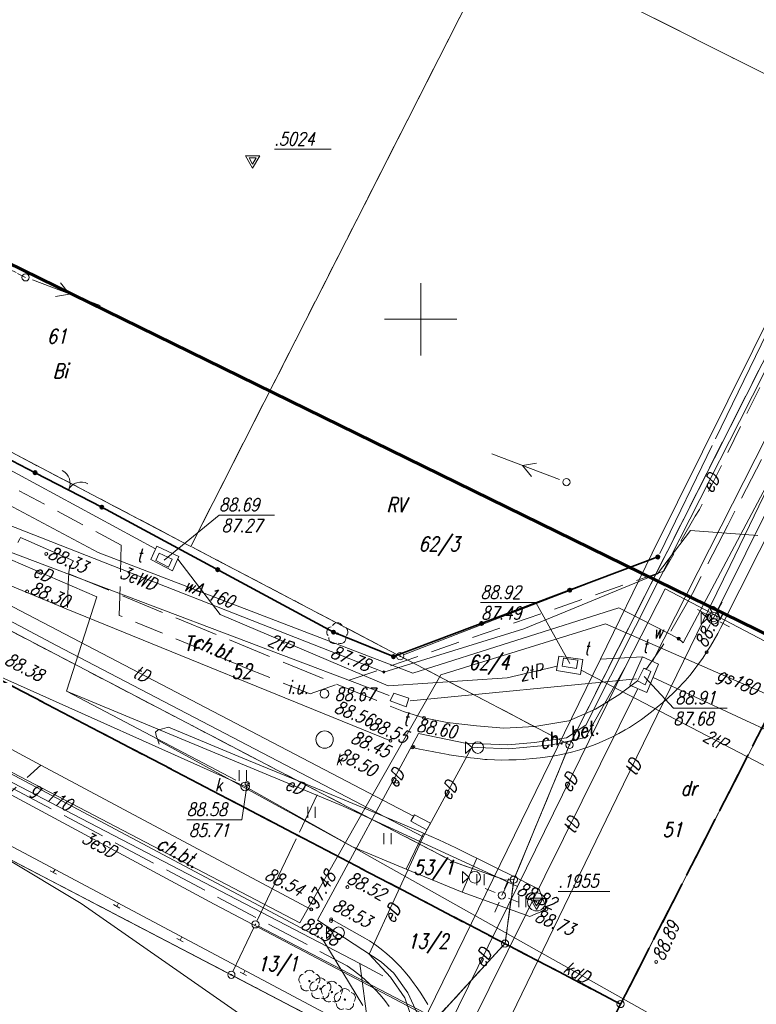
# Model space of a CAD drawing. Extents: x 7506644 to 7509529, y 5798919 to 5803521.
# Tile 16 of 25: x 7507472 to 7507523, y 5799553 to 5799621. Entities that reach past the tile are written whole.
import ezdxf

# ---------------------------------------------------------------- set-up
doc = ezdxf.new("R2010")
doc.units = 0
doc.header["$MEASUREMENT"] = 0
for name, pattern in [('4001', [0]), ('4002', [2, 1, -1]), ('4003', [3, 2, -1]), ('4004', [4, 3, -1]), ('4010', [5, 3, -2]), ('4214', [5, 3, -2]), ('4220', [3, 2, -1]), ('4230', [2, 1, -1])]:
    doc.linetypes.add(name, pattern=pattern)
doc.layers.get('0').update_dxf_attribs({"linetype": 'CONTINUOUS', "lineweight": 18})
for name, color, linetype, lineweight in [('1', 7, 'CONTINUOUS', 18), ('1001_znak_oznaczajacy_punkt_zal', 7, 'CONTINUOUS', 18), ('1114_PUNKT_OSNOWY_SZCZEGOLOWEJ_', 7, 'CONTINUOUS', 18), ('1116_PUNKT_OSNOWY_SZCZEGOLOWEJ_', 7, 'CONTINUOUS', 18), ('1135_siatka_kwadratow_znak_wewn', 7, 'CONTINUOUS', 18), ('1281_kropka_ogrodzenia', 7, 'CONTINUOUS', 35), ('1283_symbol_pomocniczy_bramy', 7, 'CONTINUOUS', 18), ('1285_symbol_pomocniczy_ogrodzen', 7, 'CONTINUOUS', 18), ('1361_PODPORA_PRZEWODU_LUB_LATAR', 7, 'CONTINUOUS', 18), ('1363_LATARNIA', 7, 'CONTINUOUS', 18), ('1366_LINIA_NAPOWIETRZNA_ENN', 1, 'CONTINUOUS', 18), ('1422_DRZEWO_LISCIASTE_POMIERZON', 104, 'CONTINUOUS', 18), ('1450_TRAWNIK__SYMBOL_', 104, 'CONTINUOUS', 18), ('1571_ZNAK_SYGNALIZACJI_SWIETLNE', 7, 'CONTINUOUS', 18), ('1713_WODA_-_ARMATURA_SYMBOL', 7, 'CONTINUOUS', 18), ('1722_KOMORA_KANALIZACYJNA-SYMBO', 14, 'CONTINUOUS', 18), ('1723_KANALIZACJA_-_ARMATURA_SYM', 7, 'CONTINUOUS', 18), ('1724_KANALIZACJA_-_ARMATURA_PRO', 7, 'CONTINUOUS', 18), ('1766_PIKIETA_OKRESLAJACA_RZEDNE', 1, 'CONTINUOUS', 18), ('1794_specjalna_armatura_-_symbo', 7, 'CONTINUOUS', 18), ('2283_BRAMA', 7, 'CONTINUOUS', 18), ('2361_SLUP_PRZEWODOW_NAPOWIETRZN', 7, 'CONTINUOUS', 18), ('4281_OGRODZENIE_ZNAK_LINIOWY', 7, 'CONTINUOUS', 35), ('4285_OGRODZENIE_NIETRWALE_ZNAK_', 7, 'CONTINUOUS', 18), ('4366_LINIA_NAPOWIETRZNA_ENN_ZNA', 1, 'CONTINUOUS', 18), ('4512_KRAWEZNIK', 7, 'CONTINUOUS', 18), ('4513_KRAWEDZ_CHODNIKA', 7, 'CONTINUOUS', 18), ('4711_WODA_OS_PRZEWODU', 5, 'CONTINUOUS', 18), ('4721_OS_PRZEWODU_KANALIZACYJNEG', 14, 'CONTINUOUS', 18), ('4761_ENERGIA_PRZEWOD_-_OS', 1, 'CONTINUOUS', 18), ('4764_ENERGIA_OS_PRZEWODU_PROJEK', 1, 'CONTINUOUS', 18), ('4794_SPECJALNA_OS_PRZEWODU_PROJ', 7, 'CONTINUOUS', 18), ('5171_ZAKRES_PRACY_GEODEZYJNEJ', 3, 'CONTINUOUS', 70), ('5753_TELEFON_-_ARMATURA_OBRYS', 7, 'CONTINUOUS', 18), ('6110', 7, 'CONTINUOUS', 18), ('6513', 7, 'CONTINUOUS', 18), ('6710', 5, 'CONTINUOUS', 18), ('6711', 5, 'CONTINUOUS', 18), ('6720', 14, 'CONTINUOUS', 18), ('6721', 14, 'CONTINUOUS', 18), ('6761', 1, 'CONTINUOUS', 18), ('6790', 7, 'CONTINUOUS', 18), ('_POMIAR', 1, 'CONTINUOUS', 18)]:
    doc.layers.add(name, color=color, linetype=linetype, lineweight=lineweight)
for name, color, linetype, lineweight, true_color in [('1246_GRANICZNIK', 7, 'CONTINUOUS', 18, 0x008000), ('1811_PIKIETA_DO_0_01M', 7, 'CONTINUOUS', 18, 0xab744f), ('4741_GAZ_OS_PRZEWODU', 52, 'CONTINUOUS', 18, 0xbdbd00), ('4751_TELEFON_PRZEWOD_-_OS', 7, 'CONTINUOUS', 18, 0xff9100), ('5214_OBREB', 7, '4214', 35, 0x008000), ('5216_DZIALKA', 7, 'CONTINUOUS', 18, 0x008000), ('5220_KONTUR_KLASYFIKACYJNY', 7, '4220', 18, 0x008000), ('5230_KONTUR_UZYTKU_GRUNTOWEGO', 7, '4230', 18, 0x008000), ('5752_KOMORA_TELEFON_OBRYS', 7, 'CONTINUOUS', 18, 0xff9100), ('6216', 7, 'CONTINUOUS', 18, 0x008000), ('6220', 7, 'CONTINUOUS', 18, 0x008000), ('6230', 7, 'CONTINUOUS', 18, 0x008000), ('6740', 52, 'CONTINUOUS', 18, 0xbdbd00), ('6741', 52, 'CONTINUOUS', 18, 0xbdbd00), ('6750', 7, 'CONTINUOUS', 18, 0xff9100), ('6751', 7, 'CONTINUOUS', 18, 0xff9100), ('6801', 7, 'CONTINUOUS', 18, 0xab744f)]:
    doc.layers.add(name, color=color, linetype=linetype, lineweight=lineweight, true_color=true_color)
doc.styles.get("Standard").update_dxf_attribs({"font": 'simplex.shx'})

# ---------------------------------------------------------------- blocks, each defined once
blk = doc.blocks.new('1450')
at = {"layer": '1450_TRAWNIK__SYMBOL_', "linetype": 'Continuous'}
for p, q in [((-0.5, -0.75), (-0.5, 0.75)), ((0.5, -0.75), (0.5, 0.75))]:
    blk.add_line(p, q, dxfattribs=at)
blk = doc.blocks.new('2283')
at = {"layer": '2283_BRAMA', "linetype": 'Continuous'}
blk.add_line((0, 0), (0, 1), dxfattribs=at)
blk = doc.blocks.new('1283')
at = {"layer": '1283_symbol_pomocniczy_bramy', "linetype": 'Continuous'}
for centre, start, end in [((0, 2), 270, 0), ((0, -2), 0, 90)]:
    blk.add_arc(centre, 2, start, end, dxfattribs=at)
blk = doc.blocks.new('1281')
at = {"layer": '1281_kropka_ogrodzenia', "linetype": 'Continuous'}
for radius in [0.24, 0.16, 0.08]:
    blk.add_circle((0, 0), radius, dxfattribs=at)
blk = doc.blocks.new('1422')
at = {"layer": '1422_DRZEWO_LISCIASTE_POMIERZON', "linetype": 'Continuous'}
blk.add_circle((0, 0), 0.1, dxfattribs=at)
for centre, start, end in [((0, 0.75), 30.19, 149.77), ((-0.71, 0.23), 102.5, 221.75), ((0.71, 0.23), 318.3, 77.49), ((-0.44, -0.61), 174.33, 293.45), ((0.44, -0.61), 246.24, 5.74)]:
    blk.add_arc(centre, 0.75, start, end, dxfattribs=at)
blk = doc.blocks.new('SUUS25')
at = {"color": 0}
for radius in [0.2, 0.18, 0.16, 0.14, 0.12, 0.1, 0.08, 0.06, 0.04, 0.02]:
    blk.add_circle((0, 0), radius, dxfattribs=at)
blk = doc.blocks.new('1713')
at = {"layer": '1713_WODA_-_ARMATURA_SYMBOL', "linetype": 'Continuous'}
for radius in [0.16, 0.08]:
    blk.add_circle((0, 0), radius, dxfattribs=at)
blk.add_blockref('SUUS25', (0, 0))
blk = doc.blocks.new('1001')
at = {"layer": '1001_znak_oznaczajacy_punkt_zal', "linetype": 'Continuous'}
blk.add_line((0, 0), (0, 0), dxfattribs=at)
blk = doc.blocks.new('1285')
at = {"layer": '1285_symbol_pomocniczy_ogrodzen', "linetype": 'Continuous'}
for p, q in [((0, 0), (0.5, 0)), ((0.5, 0.5), (0.5, -0.5))]:
    blk.add_line(p, q, dxfattribs=at)
blk = doc.blocks.new('1246')
at = {"layer": '1246_GRANICZNIK', "linetype": 'Continuous'}
for radius in [0.5, 0.05]:
    blk.add_circle((0, 0), radius, dxfattribs=at)
blk = doc.blocks.new('1811')
at = {"layer": '1811_PIKIETA_DO_0_01M', "color": 7, "linetype": 'Continuous'}
blk.add_circle((0, 0), 0.2, dxfattribs=at)
blk = doc.blocks.new('1723')
at = {"layer": '1723_KANALIZACJA_-_ARMATURA_SYM', "linetype": 'Continuous'}
blk.add_circle((0, 0), 0.3, dxfattribs=at)
blk = doc.blocks.new('1571')
at = {"color": 0}
blk.add_lwpolyline([(-0.4, 0), (-0.85, -0.4), (-0.85, 0.4)], close=True, dxfattribs=at)
blk.add_circle((0, 0), 0.4, dxfattribs=at)
blk = doc.blocks.new('1363')
for p, q in [((0, 1), (0, 2.5)), ((-1, 0), (-2.5, 0)), ((2.5, 0), (1, 0)), ((0, -2.5), (0, -1))]:
    blk.add_line(p, q)
blk.add_circle((0, 0), 0.5)
blk = doc.blocks.new('1366')
at = {"layer": '1366_LINIA_NAPOWIETRZNA_ENN', "linetype": 'Continuous'}
for p, q in [((0, 1), (0, 11)), ((-1, 4.8), (0, 6.5)), ((1, 4.8), (0, 6.5))]:
    blk.add_line(p, q, dxfattribs=at)
blk = doc.blocks.new('1361')
at = {"layer": '1361_PODPORA_PRZEWODU_LUB_LATAR', "linetype": 'Continuous'}
blk.add_circle((0, 0), 0.5, dxfattribs=at)
blk = doc.blocks.new('2361')
at = {"layer": '2361_SLUP_PRZEWODOW_NAPOWIETRZN', "linetype": 'Continuous'}
for p, q in [((0, 0.66), (0, 1)), ((0, 0.33), (0, 0.6)), ((0, 0), (0, 0.3))]:
    blk.add_line(p, q, dxfattribs=at)
blk = doc.blocks.new('1766')
at = {"layer": '1766_PIKIETA_OKRESLAJACA_RZEDNE', "linetype": 'Continuous'}
for radius in [0.16, 0.08]:
    blk.add_circle((0, 0), radius, dxfattribs=at)
blk = doc.blocks.new('1722')
at = {"layer": '1722_KOMORA_KANALIZACYJNA-SYMBO', "linetype": 'Continuous'}
blk.add_circle((0, 0), 0.6, dxfattribs=at)
blk = doc.blocks.new('1116')
at = {"layer": '1116_PUNKT_OSNOWY_SZCZEGOLOWEJ_', "linetype": 'Continuous'}
for p, q in [((1, 0.58), (-1, 0.58)), ((-1, 0.58), (0, -1.15)), ((0.5, 0.29), (-0.5, 0.29)), ((-0.5, 0.29), (0, -0.57)), ((0, -1.15), (1, 0.58)), ((0, -0.57), (0.5, 0.29))]:
    blk.add_line(p, q, dxfattribs=at)
blk = doc.blocks.new('1114')
at = {"layer": '1114_PUNKT_OSNOWY_SZCZEGOLOWEJ_', "linetype": 'Continuous'}
for p, q in [((-0.91, 0.52), (0.91, 0.52)), ((0, -1.05), (-0.91, 0.52)), ((-0.45, 0.26), (0.45, 0.26)), ((0, -0.52), (-0.45, 0.26)), ((0.91, 0.52), (0, -1.05)), ((0.45, 0.26), (0, -0.52))]:
    blk.add_line(p, q, dxfattribs=at)
for radius in [1.25, 0.05]:
    blk.add_circle((0, 0), radius, dxfattribs=at)
blk = doc.blocks.new('1135')
at = {"layer": '1135_siatka_kwadratow_znak_wewn', "linetype": 'Continuous'}
for p, q in [((0, 5), (0, -5)), ((-5, 0), (5, 0))]:
    blk.add_line(p, q, dxfattribs=at)

msp = doc.modelspace()

# ---------------------------------------------------------------- linework, layer by layer
at = {"layer": '1724_KANALIZACJA_-_ARMATURA_PRO', "linetype": 'Continuous'}
msp.add_circle((7507493.36, 5799570.98), 0.6, dxfattribs=at)
at = {"layer": '1794_specjalna_armatura_-_symbo', "linetype": 'Continuous'}
msp.add_circle((7507493.346, 5799574.146), 0.3, dxfattribs=at)
at = {"layer": '4281_OGRODZENIE_ZNAK_LINIOWY', "linetype": '4001'}
for p, q in [((7507455.15, 5799598.825), (7507473.369, 5799589.41)), ((7507473.369, 5799589.41), (7507477.969, 5799587.031)), ((7507477.969, 5799587.031), (7507493.978, 5799578.396)), ((7507498.118, 5799576.707), (7507516.375, 5799583.589)), ((7507493.978, 5799578.396), (7507498.118, 5799576.707))]:
    msp.add_line(p, q, dxfattribs=at)
at = {"layer": '4285_OGRODZENIE_NIETRWALE_ZNAK_', "linetype": '4001'}
msp.add_line((7507468.18, 5799565.51), (7507494.43, 5799551.53), dxfattribs=at)
at = {"layer": '4512_KRAWEZNIK', "linetype": '4001'}
for p, q in [((7507520.719, 5799578.71), (7507532.78, 5799602.677)), ((7507472.185, 5799584.589), (7507472.31, 5799584.853)), ((7507472.31, 5799584.853), (7507472.35, 5799584.931)), ((7507472.35, 5799584.931), (7507476.01, 5799583.331)), ((7507475.776, 5799582.881), (7507475.877, 5799583.08)), ((7507475.877, 5799583.08), (7507475.981, 5799583.272)), ((7507475.981, 5799583.272), (7507476.01, 5799583.331)), ((7507470, 5799582.3), (7507475.51, 5799580.02)), ((7507475.654, 5799581.722), (7507475.697, 5799582.486)), ((7507475.697, 5799582.486), (7507475.72, 5799582.701)), ((7507475.72, 5799582.701), (7507475.776, 5799582.881)), ((7507475.632, 5799580.886), (7507475.654, 5799581.722)), ((7507475.61, 5799580.112), (7507475.632, 5799580.886)), ((7507475.51, 5799580.02), (7507497.91, 5799570.9)), ((7507520.263, 5799577.868), (7507520.506, 5799578.305)), ((7507520.506, 5799578.305), (7507520.719, 5799578.71)), ((7507520.008, 5799577.438), (7507520.263, 5799577.868)), ((7507519.471, 5799576.611), (7507519.741, 5799577.015)), ((7507519.741, 5799577.015), (7507520.008, 5799577.438)), ((7507518.882, 5799575.803), (7507519.182, 5799576.203)), ((7507519.182, 5799576.203), (7507519.471, 5799576.611)), ((7507518.572, 5799575.411), (7507518.882, 5799575.803)), ((7507517.808, 5799574.561), (7507518.154, 5799574.922)), ((7507518.154, 5799574.922), (7507518.251, 5799575.027)), ((7507518.251, 5799575.027), (7507518.572, 5799575.411)), ((7507463.313, 5799574.78), (7507473.762, 5799569.223)), ((7507517.088, 5799573.868), (7507517.452, 5799574.21)), ((7507517.452, 5799574.21), (7507517.808, 5799574.561)), ((7507516.332, 5799573.213), (7507516.714, 5799573.535)), ((7507516.714, 5799573.535), (7507517.088, 5799573.868)), ((7507515.643, 5799572.672), (7507516.04, 5799572.977)), ((7507516.04, 5799572.977), (7507516.332, 5799573.213)), ((7507514.827, 5799572.094), (7507515.239, 5799572.378)), ((7507515.239, 5799572.378), (7507515.643, 5799572.672)), ((7507481.679, 5799571.496), (7507481.861, 5799571.646)), ((7507481.725, 5799571.253), (7507481.679, 5799571.496)), ((7507481.861, 5799571.646), (7507482.167, 5799571.731)), ((7507482.167, 5799571.731), (7507482.484, 5799571.808)), ((7507482.484, 5799571.808), (7507482.571, 5799571.834)), ((7507482.571, 5799571.834), (7507487.723, 5799569.705)), ((7507513.684, 5799571.403), (7507514.12, 5799571.649)), ((7507514.12, 5799571.649), (7507514.408, 5799571.822)), ((7507514.408, 5799571.822), (7507514.827, 5799572.094)), ((7507481.835, 5799570.94), (7507481.725, 5799571.253)), ((7507481.835, 5799570.94), (7507495.24, 5799563.588)), ((7507481.931, 5799570.654), (7507481.835, 5799570.94)), ((7507511.936, 5799570.598), (7507512.332, 5799570.756)), ((7507512.332, 5799570.756), (7507512.79, 5799570.957)), ((7507512.79, 5799570.957), (7507513.241, 5799571.172)), ((7507513.241, 5799571.172), (7507513.684, 5799571.403)), ((7507499.433, 5799570.44), (7507499.92, 5799570.328)), ((7507499.92, 5799570.328), (7507500.409, 5799570.222)), ((7507500.409, 5799570.222), (7507500.899, 5799570.124)), ((7507500.899, 5799570.124), (7507501.391, 5799570.032)), ((7507510.026, 5799570.008), (7507510.511, 5799570.131)), ((7507510.511, 5799570.131), (7507510.991, 5799570.271)), ((7507510.991, 5799570.271), (7507511.466, 5799570.426)), ((7507511.466, 5799570.426), (7507511.936, 5799570.598)), ((7507487.723, 5799569.705), (7507493.263, 5799567.42)), ((7507501.391, 5799570.032), (7507501.883, 5799569.947)), ((7507501.883, 5799569.947), (7507501.954, 5799569.935)), ((7507501.954, 5799569.935), (7507502.448, 5799569.857)), ((7507502.448, 5799569.857), (7507502.943, 5799569.787)), ((7507502.943, 5799569.787), (7507503.439, 5799569.723)), ((7507503.439, 5799569.723), (7507503.936, 5799569.666)), ((7507503.936, 5799569.666), (7507504.433, 5799569.616)), ((7507504.433, 5799569.616), (7507504.595, 5799569.601)), ((7507504.595, 5799569.601), (7507505.095, 5799569.58)), ((7507505.095, 5799569.58), (7507505.594, 5799569.57)), ((7507505.594, 5799569.57), (7507506.094, 5799569.572)), ((7507506.094, 5799569.572), (7507506.594, 5799569.586)), ((7507506.594, 5799569.586), (7507507.094, 5799569.612)), ((7507507.094, 5799569.612), (7507507.253, 5799569.622)), ((7507507.253, 5799569.622), (7507507.751, 5799569.664)), ((7507507.751, 5799569.664), (7507508.248, 5799569.718)), ((7507508.248, 5799569.718), (7507508.744, 5799569.783)), ((7507508.744, 5799569.783), (7507509.238, 5799569.86)), ((7507509.238, 5799569.86), (7507509.73, 5799569.949)), ((7507509.73, 5799569.949), (7507510.026, 5799570.008)), ((7507492.44, 5799559.25), (7507473.762, 5799569.223)), ((7507493.263, 5799567.42), (7507498.569, 5799565.209)), ((7507498.569, 5799565.209), (7507500.18, 5799564.528)), ((7507500.18, 5799564.528), (7507501.26, 5799564.046)), ((7507501.26, 5799564.046), (7507502.419, 5799563.495)), ((7507495.24, 5799563.588), (7507498.99, 5799562.028)), ((7507502.419, 5799563.495), (7507503.531, 5799562.954)), ((7507503.531, 5799562.954), (7507503.87, 5799562.789)), ((7507503.87, 5799562.789), (7507505.126, 5799562.171)), ((7507498.99, 5799562.028), (7507502.87, 5799560.449)), ((7507505.126, 5799562.171), (7507506.476, 5799561.495)), ((7507506.476, 5799561.495), (7507507.78, 5799560.84)), ((7507507.78, 5799560.84), (7507508.18, 5799560.64)), ((7507508.249, 5799560.45), (7507508.18, 5799560.64)), ((7507502.87, 5799560.449), (7507507.53, 5799558.77)), ((7507508.437, 5799559.989), (7507508.249, 5799560.45)), ((7507508.591, 5799559.553), (7507508.437, 5799559.989)), ((7507508.295, 5799559.079), (7507508.573, 5799559.244)), ((7507508.573, 5799559.244), (7507508.61, 5799559.3)), ((7507508.61, 5799559.3), (7507508.591, 5799559.553)), ((7507496.141, 5799557.277), (7507493.814, 5799558.577)), ((7507507.53, 5799558.77), (7507507.894, 5799558.919)), ((7507507.894, 5799558.919), (7507508.295, 5799559.079)), ((7507496.452, 5799557.083), (7507496.141, 5799557.277)), ((7507496.866, 5799556.803), (7507496.452, 5799557.083)), ((7507497.267, 5799556.505), (7507496.866, 5799556.803)), ((7507497.655, 5799556.189), (7507497.267, 5799556.505)), ((7507498.028, 5799555.856), (7507497.655, 5799556.189)), ((7507498.251, 5799555.641), (7507498.028, 5799555.856)), ((7507498.599, 5799555.282), (7507498.251, 5799555.641)), ((7507498.931, 5799554.908), (7507498.599, 5799555.282)), ((7507499.245, 5799554.519), (7507498.931, 5799554.908)), ((7507499.542, 5799554.117), (7507499.245, 5799554.519)), ((7507499.674, 5799553.937), (7507499.542, 5799554.117)), ((7507499.961, 5799553.527), (7507499.674, 5799553.937)), ((7507500.233, 5799553.107), (7507499.961, 5799553.527)), ((7507500.491, 5799552.679), (7507500.233, 5799553.107))]:
    msp.add_line(p, q, dxfattribs=at)
at = {"layer": '4513_KRAWEDZ_CHODNIKA', "linetype": '4004'}
for p, q in [((7507527.18, 5799597.44), (7507521.2, 5799585.79)), ((7507521.2, 5799585.79), (7507518.77, 5799581.06)), ((7507475.694, 5799582.434), (7507498.8, 5799572.91)), ((7507518.77, 5799581.06), (7507516.67, 5799577.4)), ((7507516.67, 5799577.4), (7507515.58, 5799575.86)), ((7507515.41, 5799575.9), (7507514.96, 5799575.03)), ((7507515.58, 5799575.86), (7507515.41, 5799575.9)), ((7507514.96, 5799575.03), (7507513.67, 5799574.08)), ((7507513.67, 5799574.08), (7507512.08, 5799573.07)), ((7507500.22, 5799572.48), (7507498.8, 5799572.91)), ((7507512.08, 5799573.07), (7507510.23, 5799572.28)), ((7507501.82, 5799572.16), (7507500.22, 5799572.48)), ((7507503.84, 5799571.93), (7507501.82, 5799572.16)), ((7507510.23, 5799572.28), (7507507.88, 5799571.88)), ((7507505.73, 5799571.77), (7507503.84, 5799571.93)), ((7507507.88, 5799571.88), (7507505.73, 5799571.77)), ((7507469.843, 5799565.672), (7507473.762, 5799569.223)), ((7507471.833, 5799567.612), (7507494.922, 5799555.348)), ((7507500.18, 5799564.528), (7507498.99, 5799562.028)), ((7507503.87, 5799562.789), (7507502.87, 5799560.449)), ((7507494.922, 5799555.348), (7507495.324, 5799555.064)), ((7507495.324, 5799555.064), (7507495.719, 5799554.759)), ((7507495.719, 5799554.759), (7507496.106, 5799554.433)), ((7507496.106, 5799554.433), (7507496.481, 5799554.088)), ((7507496.481, 5799554.088), (7507496.842, 5799553.726)), ((7507496.842, 5799553.726), (7507497.188, 5799553.349)), ((7507497.188, 5799553.349), (7507497.516, 5799552.958)), ((7507497.516, 5799552.958), (7507497.826, 5799552.557))]:
    msp.add_line(p, q, dxfattribs=at)
at = {"layer": '4711_WODA_OS_PRZEWODU', "linetype": '4001'}
for p, q in [((7507440.411, 5799603.732), (7507477.73, 5799583.892)), ((7507518.126, 5799577.66), (7507524.254, 5799589.199)), ((7507477.73, 5799583.892), (7507499.458, 5799575.577)), ((7507499.458, 5799575.577), (7507513.676, 5799580.069)), ((7507513.676, 5799580.069), (7507517.806, 5799577.96)), ((7507517.806, 5799577.96), (7507518.126, 5799577.66)), ((7507518.126, 5799577.66), (7507517.806, 5799577.95))]:
    msp.add_line(p, q, dxfattribs=at)
at = {"layer": '4721_OS_PRZEWODU_KANALIZACYJNEG', "linetype": '4001'}
for p in [(7507442.78, 5799587.89), (7507522.57, 5799548.26)]:
    msp.add_line(p, (7507487.88, 5799567.75), dxfattribs=at)
at = {"layer": '4741_GAZ_OS_PRZEWODU', "linetype": '4001'}
for p, q in [((7507512.75, 5799578.98), (7507501.38, 5799575.45)), ((7507545.05, 5799564.88), (7507512.75, 5799578.98)), ((7507455.71, 5799576.44), (7507476.55, 5799565.52)), ((7507491.65, 5799558.33), (7507458.01, 5799575.88)), ((7507501.38, 5799575.45), (7507491.65, 5799558.33)), ((7507462.333, 5799573.56), (7507493.232, 5799557.168)), ((7507476.55, 5799565.52), (7507495.8, 5799555.52)), ((7507493.232, 5799557.168), (7507496.002, 5799552.619)), ((7507496.4, 5799550.91), (7507495.8, 5799555.52)), ((7507495.8, 5799555.52), (7507497.39, 5799554.67))]:
    msp.add_line(p, q, dxfattribs=at)
at = {"layer": '4751_TELEFON_PRZEWOD_-_OS', "linetype": '4001'}
for p, q in [((7507521.36, 5799582.99), (7507531.89, 5799604.82)), ((7507525.05, 5799602.13), (7507515.99, 5799583.86)), ((7507463.22, 5799594.178), (7507481.679, 5799584.142)), ((7507525.2, 5799594.51), (7507516, 5799576.38)), ((7507454.381, 5799590.436), (7507497.829, 5799574.027)), ((7507453.91, 5799589.5), (7507499.51, 5799565.69)), ((7507515.99, 5799583.86), (7507512.42, 5799576.53)), ((7507483.219, 5799583.433), (7507486.139, 5799579.624)), ((7507513.55, 5799566.96), (7507521.36, 5799582.99)), ((7507486.139, 5799579.624), (7507497.758, 5799574.687)), ((7507512.42, 5799576.53), (7507498.63, 5799548.33)), ((7507515.31, 5799576.7), (7507512.42, 5799576.53)), ((7507505.978, 5799575.238), (7507509.417, 5799576.049)), ((7507511.087, 5799575.779), (7507537.497, 5799562.004)), ((7507497.758, 5799574.687), (7507505.978, 5799575.238)), ((7507499.278, 5799573.647), (7507514.897, 5799575.18)), ((7507516.05, 5799575.26), (7507543, 5799562.79)), ((7507500.44, 5799545.14), (7507515, 5799574.5)), ((7507500.5, 5799540.08), (7507513.55, 5799566.96))]:
    msp.add_line(p, q, dxfattribs=at)
at = {"layer": '4761_ENERGIA_PRZEWOD_-_OS', "linetype": '4001'}
for p, q in [((7507522.01, 5799592.95), (7507531.88, 5799612.5)), ((7507516.54, 5799582.17), (7507522.01, 5799592.95)), ((7507520.22, 5799579.36), (7507526.32, 5799591.68)), ((7507451.06, 5799589.98), (7507474.85, 5799577.48)), ((7507460.64, 5799590.06), (7507497.45, 5799575.64)), ((7507516.34, 5799582.42), (7507518.64, 5799585.42)), ((7507518.64, 5799585.42), (7507523.29, 5799585.07)), ((7507477.63, 5799580.83), (7507468.16, 5799584.94)), ((7507507.13, 5799578.62), (7507516.34, 5799582.42)), ((7507511.39, 5799571.98), (7507516.54, 5799582.17)), ((7507516.89, 5799581.38), (7507514.12, 5799575.97)), ((7507540.8, 5799568.82), (7507516.89, 5799581.38)), ((7507475.53, 5799574.32), (7507477.63, 5799580.83)), ((7507497.45, 5799575.64), (7507507.13, 5799578.62)), ((7507474.85, 5799577.48), (7507500.16, 5799564.27)), ((7507454.35, 5799576.47), (7507485.74, 5799559.62)), ((7507514.12, 5799575.97), (7507506.69, 5799560.83)), ((7507514.12, 5799575.97), (7507511.38, 5799571.12)), ((7507475.53, 5799574.32), (7507487.22, 5799568.18)), ((7507494.64, 5799566.38), (7507475.53, 5799574.32)), ((7507510.07, 5799571.09), (7507511.39, 5799571.98)), ((7507492.86, 5799558.51), (7507499.85, 5799571.41)), ((7507499.85, 5799571.41), (7507503.06, 5799570.73)), ((7507506.01, 5799570.62), (7507507.85, 5799570.78)), ((7507507.85, 5799570.78), (7507510.07, 5799571.09)), ((7507511.38, 5799571.12), (7507509.06, 5799570.62)), ((7507500.16, 5799564.27), (7507503.5, 5799570.4)), ((7507503.06, 5799570.73), (7507506.01, 5799570.62)), ((7507503.5, 5799570.4), (7507503.94, 5799570.43)), ((7507506.08, 5799570.35), (7507503.94, 5799570.43)), ((7507509.06, 5799570.62), (7507506.08, 5799570.35)), ((7507506.04, 5799561.14), (7507494.64, 5799566.38)), ((7507500.16, 5799564.27), (7507496.44, 5799556.17)), ((7507476.543, 5799559.654), (7507471.304, 5799562.823)), ((7507506.69, 5799560.83), (7507501.9, 5799551.12)), ((7507505.6, 5799560.22), (7507506.04, 5799561.14)), ((7507506.69, 5799560.83), (7507506.04, 5799561.14)), ((7507495.923, 5799546.179), (7507476.543, 5799559.654)), ((7507485.74, 5799559.62), (7507501.9, 5799551.12)), ((7507497.26, 5799555.63), (7507492.86, 5799558.51)), ((7507496.44, 5799556.17), (7507497.92, 5799554.58)), ((7507498.15, 5799554.86), (7507497.26, 5799555.63)), ((7507497.92, 5799554.58), (7507498.91, 5799553.15)), ((7507499.11, 5799553.5), (7507498.15, 5799554.86)), ((7507498.91, 5799553.15), (7507499.34, 5799551.85)), ((7507500.15, 5799551.23), (7507499.11, 5799553.5))]:
    msp.add_line(p, q, dxfattribs=at)
at = {"layer": '4764_ENERGIA_OS_PRZEWODU_PROJEK', "linetype": '4003'}
for p, q in [((7507524.743, 5799597.986), (7507519.251, 5799586.861)), ((7507479.318, 5799584.411), (7507462.043, 5799593.602)), ((7507518.961, 5799586.418), (7507516.796, 5799582.619)), ((7507519.251, 5799586.861), (7507518.961, 5799586.418)), ((7507479.18, 5799579.555), (7507479.318, 5799584.411)), ((7507516.796, 5799582.619), (7507492.358, 5799574.138)), ((7507487.697, 5799576.016), (7507479.18, 5799579.555)), ((7507492.358, 5799574.138), (7507487.697, 5799576.016))]:
    msp.add_line(p, q, dxfattribs=at)
at = {"layer": '4794_SPECJALNA_OS_PRZEWODU_PROJ', "linetype": '4003'}
for p, q in [((7507524.743, 5799597.986), (7507519.251, 5799586.861)), ((7507479.318, 5799584.411), (7507462.043, 5799593.602)), ((7507518.961, 5799586.418), (7507516.796, 5799582.619)), ((7507519.251, 5799586.861), (7507518.961, 5799586.418)), ((7507479.18, 5799579.555), (7507479.318, 5799584.411)), ((7507516.796, 5799582.619), (7507492.358, 5799574.138)), ((7507487.697, 5799576.016), (7507479.18, 5799579.555)), ((7507492.358, 5799574.138), (7507487.697, 5799576.016))]:
    msp.add_line(p, q, dxfattribs=at)
at = {"layer": '5171_ZAKRES_PRACY_GEODEZYJNEJ', "linetype": '4001'}
msp.add_lwpolyline([(7507441.381, 5799618.651), (7507550.911, 5799564.995), (7507461.289, 5799384.525), (7507416.14, 5799405.708), (7507450.21, 5799471.417), (7507382.997, 5799500.645), (7507441.381, 5799618.651)], dxfattribs=at)
at = {"layer": '5214_OBREB', "linetype": '4010'}
for points in [[(7507505.32, 5800070.77), (7507509.97, 5800069.07), (7507542.37, 5800061.12), (7507568.86, 5800054.58), (7507583.31, 5800050.38), (7507654.66, 5800013.6), (7507650.82, 5800005.55), (7507662.22, 5799998.45), (7507642.42, 5799970.15), (7507676.72, 5799944.81), (7507690.67, 5799934.66), (7507692.92, 5799933.01), (7507702.77, 5799925.91), (7507622.96, 5799765.71), (7507513.8, 5799552.72), (7506941.86, 5799851.5), (7506901.64, 5799967.98), (7506794.5, 5800287.73)], [(7506941.86, 5799851.5), (7507513.8, 5799552.72), (7507400.06, 5799325.82), (7507201.63, 5798931.14), (7507195.64, 5798919.23), (7507163.99, 5798944.12), (7507130.84, 5798962.72), (7507063.89, 5798992.75), (7507053.14, 5799007.6), (7507044.88, 5799035.14), (7507037.13, 5799045.14), (7507005.54, 5799054.24), (7506958.94, 5799055.53), (7506768.44, 5799129.49), (7506956.27, 5799490.74), (7506957.45, 5799622.62), (7506950.92, 5799783.61), (7506941.86, 5799851.5)], [(7507622.96, 5799765.71), (7507636.06, 5799762.71), (7507833.44, 5799714.55), (7508255.64, 5799610.41), (7508265.61, 5799606.74), (7508557.8, 5799532.04), (7508568.25, 5799529.29), (7508560.95, 5799527.44), (7508372.63, 5799473.61), (7508354.23, 5799469.56), (7508208.4, 5799427.14), (7508126.76, 5799403.73), (7508080.37, 5799392.13), (7508065.52, 5799391.22), (7507865.1, 5799340.7), (7507593.19, 5799272.16), (7507566.75, 5799275.5), (7507542.45, 5799287.05), (7507413.16, 5799321.87), (7507400.06, 5799325.82), (7507513.8, 5799552.72), (7507622.96, 5799765.71)]]:
    msp.add_lwpolyline(points, dxfattribs=at)
at = {"layer": '5216_DZIALKA', "linetype": '4001'}
for p, q in [((7506950.942, 5799846.754), (7507491.288, 5799564.476)), ((7507491.288, 5799564.476), (7506950.942, 5799846.754)), ((7507622.846, 5799765.488), (7507513.914, 5799552.942)), ((7507513.914, 5799552.942), (7507622.846, 5799765.488)), ((7507505.287, 5799625.957), (7507484.233, 5799584.543)), ((7507484.233, 5799584.543), (7507505.287, 5799625.957)), ((7507505.623, 5799626.068), (7507530.627, 5799613.492)), ((7507489.868, 5799568.986), (7507392.262, 5799619.994)), ((7507392.262, 5799619.994), (7507489.868, 5799568.986)), ((7507520.349, 5799591.745), (7507530.741, 5799613.155)), ((7507530.741, 5799613.155), (7507520.349, 5799591.745)), ((7507510.383, 5799570.833), (7507531.557, 5799612.747)), ((7507531.557, 5799612.747), (7507510.383, 5799570.833)), ((7507451.581, 5799601.384), (7507483.899, 5799584.436)), ((7507483.899, 5799584.436), (7507451.581, 5799601.384)), ((7507516.509, 5799583.835), (7507520.131, 5799591.295)), ((7507520.131, 5799591.295), (7507516.509, 5799583.835)), ((7507484.341, 5799584.204), (7507498.359, 5799576.856)), ((7507498.359, 5799576.856), (7507484.341, 5799584.204)), ((7507498.813, 5799576.83), (7507516.167, 5799583.52)), ((7507516.167, 5799583.52), (7507498.813, 5799576.83)), ((7507498.801, 5799576.624), (7507510.049, 5799570.726)), ((7507510.049, 5799570.726), (7507498.801, 5799576.624)), ((7507486.698, 5799554.856), (7507454.222, 5799571.794)), ((7507454.222, 5799571.794), (7507498.138, 5799548.876)), ((7507506.525, 5799561.541), (7507510.175, 5799570.379)), ((7507510.175, 5799570.379), (7507506.525, 5799561.541)), ((7507492.728, 5799567.496), (7507490.312, 5799568.754)), ((7507490.312, 5799568.754), (7507492.728, 5799567.496)), ((7507491.618, 5799564.586), (7507492.842, 5799567.154)), ((7507492.842, 5799567.154), (7507491.618, 5799564.586)), ((7507501.998, 5799562.675), (7507493.172, 5799567.265)), ((7507493.172, 5799567.265), (7507501.998, 5799562.675)), ((7507488.688, 5799558.446), (7507491.402, 5799564.134)), ((7507491.402, 5799564.134), (7507488.688, 5799558.446)), ((7507491.732, 5799564.244), (7507505.598, 5799557.006)), ((7507505.598, 5799557.006), (7507491.732, 5799564.244)), ((7507505.624, 5799561.354), (7507502.456, 5799562.476)), ((7507502.456, 5799562.476), (7507505.624, 5799561.354)), ((7507506.181, 5799561.292), (7507506.109, 5799561.288)), ((7507506.109, 5799561.288), (7507506.181, 5799561.292)), ((7507505.854, 5799557.138), (7507506.396, 5799561.062)), ((7507506.396, 5799561.062), (7507505.854, 5799557.138)), ((7507487.028, 5799554.966), (7507488.472, 5799557.994)), ((7507488.472, 5799557.994), (7507487.028, 5799554.966)), ((7507500.838, 5799551.816), (7507488.802, 5799558.104)), ((7507488.802, 5799558.104), (7507500.838, 5799551.816)), ((7507498.529, 5799548.944), (7507505.651, 5799556.706)), ((7507505.651, 5799556.706), (7507501.229, 5799551.884)), ((7507513.578, 5799552.836), (7507506.042, 5799556.774)), ((7507506.042, 5799556.774), (7507513.578, 5799552.836)), ((7507498.138, 5799548.876), (7507487.142, 5799554.624))]:
    msp.add_line(p, q, dxfattribs=at)
at = {"layer": '5220_KONTUR_KLASYFIKACYJNY', "linetype": '4003'}
msp.add_lwpolyline([(7507505.4, 5799626.18), (7507521.84, 5799617.91), (7507530.85, 5799613.38), (7507531.67, 5799612.97), (7507510.27, 5799570.61), (7507484.12, 5799584.32), (7507505.4, 5799626.18)], dxfattribs=at)
at = {"layer": '5230_KONTUR_UZYTKU_GRUNTOWEGO', "linetype": '4002'}
for points in [[(7507692.92, 5799933.01), (7507702.77, 5799925.91), (7507622.96, 5799765.71), (7507513.8, 5799552.72), (7507505.82, 5799556.89), (7507506.43, 5799561.31), (7507510.27, 5799570.61), (7507581.66, 5799711.87), (7507585.65, 5799719.78), (7507608.5, 5799765.22), (7507625.47, 5799798.45), (7507630.97, 5799811), (7507648.14, 5799843.97), (7507651.62, 5799851.44), (7507663.02, 5799873.95), (7507674.2, 5799895.72), (7507692.92, 5799933.01)], [(7506950.72, 5799846.87), (7507505.82, 5799556.89), (7507498.36, 5799548.76), (7507454, 5799571.91), (7507455.83, 5799575.57), (7507416.72, 5799595.98), (7507395.69, 5799606.98), (7507374.21, 5799618.28), (7507357.52, 5799626.9), (7507315.41, 5799649.08), (7507271.11, 5799671.87), (7507249.71, 5799683.06), (7507228.11, 5799694.56), (7507129.04, 5799746.24), (7507111.99, 5799755.01), (7507110.4, 5799752.04), (7507107.01, 5799753.86), (7506947.55, 5799836.47), (7506950.72, 5799846.87)], [(7507177.06, 5799732.45), (7507371.49, 5799630.97), (7507372.92, 5799630.85), (7507377.97, 5799628.28), (7507378.63, 5799627.12), (7507387.22, 5799622.64), (7507388.72, 5799622.65), (7507391.92, 5799620.82), (7507392.04, 5799620.11), (7507490.09, 5799568.87), (7507502.22, 5799562.56), (7507505.86, 5799561.27), (7507506.43, 5799561.31), (7507505.82, 5799556.89), (7506950.72, 5799846.87)], [(7507137.07, 5799765.99), (7507238.54, 5799713.6), (7507259.64, 5799702.36), (7507280.59, 5799691.44), (7507324.7, 5799668.2), (7507355.12, 5799652.17), (7507395.63, 5799630.74), (7507510.27, 5799570.61), (7507506.43, 5799561.31), (7507505.86, 5799561.27), (7507502.22, 5799562.56), (7507490.09, 5799568.87), (7507392.04, 5799620.11), (7507391.92, 5799620.82), (7507388.72, 5799622.65), (7507387.22, 5799622.64), (7507378.63, 5799627.12), (7507377.97, 5799628.28), (7507372.92, 5799630.85), (7507371.49, 5799630.97), (7507177.06, 5799732.45)], [(7507400.06, 5799325.82), (7507513.8, 5799552.72), (7507622.96, 5799765.71)], [(7507472.35, 5799642.81), (7507505.4, 5799626.18), (7507484.12, 5799584.32), (7507451.36, 5799601.5), (7507472.35, 5799642.81)], [(7507454, 5799571.91), (7507498.36, 5799548.76), (7507485.32, 5799521.69), (7507482.84, 5799522.93), (7507439.53, 5799542.95), (7507442.91, 5799549.71), (7507454, 5799571.91)], [(7507505.82, 5799556.89), (7507513.8, 5799552.72), (7507400.06, 5799325.82), (7507201.63, 5798931.14)], [(7507356.22, 5799262.5), (7507382.81, 5799317.13), (7507384.33, 5799324.72), (7507385.15, 5799328.81), (7507390.98, 5799342.43), (7507399.43, 5799360.39), (7507400.73, 5799360.05), (7507465.2, 5799487.83), (7507468.5, 5799486.33), (7507485.94, 5799521.29), (7507485.32, 5799521.69), (7507498.36, 5799548.76), (7507505.82, 5799556.89)]]:
    msp.add_lwpolyline(points, dxfattribs=at)
at = {"layer": '5752_KOMORA_TELEFON_OBRYS', "linetype": '4001'}
for points in [[(7507481.769, 5799584.332), (7507483.299, 5799583.613), (7507482.849, 5799582.633), (7507481.349, 5799583.413), (7507481.769, 5799584.332)], [(7507515.31, 5799576.7), (7507516.42, 5799576.18), (7507515.62, 5799574.22), (7507514.44, 5799574.74), (7507515.31, 5799576.7)], [(7507500.67, 5799565.2), (7507500.42, 5799564.74), (7507499.32, 5799565.35), (7507499.56, 5799565.78), (7507500.67, 5799565.2)]]:
    msp.add_lwpolyline(points, dxfattribs=at)
at = {"layer": '5753_TELEFON_-_ARMATURA_OBRYS', "linetype": '4001'}
for points in [[(7507481.939, 5799583.863), (7507482.839, 5799583.443), (7507482.579, 5799582.883), (7507481.699, 5799583.343), (7507481.939, 5799583.863)], [(7507509.527, 5799576.739), (7507511.197, 5799576.519), (7507511.037, 5799575.479), (7507509.367, 5799575.749), (7507509.527, 5799576.739)], [(7507510.747, 5799575.879), (7507509.767, 5799576.039), (7507509.857, 5799576.599), (7507510.837, 5799576.469), (7507510.747, 5799575.879)], [(7507514.96, 5799575.03), (7507515.41, 5799575.9), (7507515.9, 5799575.68), (7507515.5, 5799574.76), (7507514.96, 5799575.03)], [(7507498.13, 5799574.18), (7507499.18, 5799573.83), (7507498.99, 5799573.25), (7507497.89, 5799573.65), (7507498.13, 5799574.18)]]:
    msp.add_lwpolyline(points, dxfattribs=at)
at = {"layer": '6110', "linetype": 'Continuous'}
for p, q in [((7507489.89, 5799611.74), (7507493.808, 5799611.74)), ((7507509.5, 5799560.5), (7507513.059, 5799560.5))]:
    msp.add_line(p, q, dxfattribs=at)
at = {"layer": '6721', "linetype": 'Continuous'}
for p, q in [((7507487.634, 5799565.435), (7507488.02, 5799567.93)), ((7507483.84, 5799565.437), (7507487.634, 5799565.435))]:
    msp.add_line(p, q, dxfattribs=at)
at = {"layer": '6751', "linetype": 'Continuous'}
for p, q in [((7507486.072, 5799586.481), (7507482.269, 5799583.373)), ((7507486.072, 5799586.481), (7507489.9, 5799586.479)), ((7507504.133, 5799580.438), (7507507.956, 5799580.436)), ((7507507.956, 5799580.436), (7507510.302, 5799576.239)), ((7507517.453, 5799573.153), (7507515.43, 5799575.33)), ((7507517.453, 5799573.153), (7507521.154, 5799573.151))]:
    msp.add_line(p, q, dxfattribs=at)
at = {"layer": '_POMIAR', "color": 7, "linetype": 'Continuous', "lineweight": 18}
for centre in [(7507474.14, 5799583.8, 88.33), (7507472.81, 5799581.21, 88.3)]:
    msp.add_circle(centre, 0.1, dxfattribs=at)

# ---------------------------------------------------------------- block references
at = {"layer": '1114_PUNKT_OSNOWY_SZCZEGOLOWEJ_', "xscale": 0.5, "yscale": 0.5}
msp.add_blockref('1114', (7507508, 5799559.77), dxfattribs=at)
at = {"layer": '1116_PUNKT_OSNOWY_SZCZEGOLOWEJ_', "xscale": 0.5, "yscale": 0.5}
msp.add_blockref('1116', (7507488.39, 5799611.01), dxfattribs=at)
at = {"layer": '1135_siatka_kwadratow_znak_wewn', "xscale": 0.5, "yscale": 0.5}
msp.add_blockref('1135', (7507500, 5799600), dxfattribs=at)
at = {"layer": '1246_GRANICZNIK', "xscale": 0.5, "yscale": 0.5}
for p in [(7507498.58, 5799576.74), (7507510.27, 5799570.61), (7507506.43, 5799561.31), (7507488.58, 5799558.22), (7507505.82, 5799556.89), (7507486.92, 5799554.74), (7507513.8, 5799552.72)]:
    msp.add_blockref('1246', p, dxfattribs=at)
at = {"layer": '1363_LATARNIA', "xscale": 0.5, "yscale": 0.5}
for p, rotation in [((7507520.22, 5799579.36), 331.567109), ((7507505.6, 5799560.22), 247.780864)]:
    msp.add_blockref('1363', p, dxfattribs=dict(at, rotation=rotation))
at = {"layer": '1422_DRZEWO_LISCIASTE_POMIERZON', "xscale": 0.5, "yscale": 0.5}
for p in [(7507494.238, 5799578.296), (7507492.31, 5799554.3), (7507493.07, 5799553.77), (7507493.86, 5799553.54), (7507494.76, 5799553.03)]:
    msp.add_blockref('1422', p, dxfattribs=at)
at = {"layer": '1450_TRAWNIK__SYMBOL_', "xscale": 0.5, "yscale": 0.5}
for p in [(7507487.705, 5799568.504), (7507492.459, 5799565.956), (7507497.703, 5799564.143), (7507504.124, 5799561.302), (7507507.016, 5799559.783)]:
    msp.add_blockref('1450', p, dxfattribs=at)
at = {"layer": '1571_ZNAK_SYGNALIZACJI_SWIETLNE'}
for p in [(7507520.22, 5799579.36), (7507503.94, 5799570.43), (7507503.73, 5799561.47), (7507494.33, 5799557.64)]:
    msp.add_blockref('1571', p, dxfattribs=at)
at = {"layer": '1713_WODA_-_ARMATURA_SYMBOL', "xscale": 0.5, "yscale": 0.5}
for p in [(7507517.806, 5799577.96), (7507517.806, 5799577.95)]:
    msp.add_blockref('1713', p, dxfattribs=at)
at = {"layer": '1722_KOMORA_KANALIZACYJNA-SYMBO', "xscale": 0.5, "yscale": 0.5}
msp.add_blockref('1722', (7507487.88, 5799567.75), dxfattribs=at)
at = {"layer": '1723_KANALIZACJA_-_ARMATURA_SYM', "xscale": 0.5, "yscale": 0.5}
msp.add_blockref('1723', (7507488.02, 5799567.93), dxfattribs=at)
at = {"layer": '1766_PIKIETA_OKRESLAJACA_RZEDNE', "xscale": 0.5, "yscale": 0.5}
msp.add_blockref('1766', (7507497.45, 5799575.64), dxfattribs=at)
at = {"layer": '1811_PIKIETA_DO_0_01M', "color": 7, "xscale": 0.5, "yscale": 0.5}
for p in [(7507519.741, 5799577.015), (7507500.22, 5799572.48), (7507497.91, 5799570.9), (7507499.433, 5799570.44), (7507499.497, 5799570.478), (7507498.34, 5799568.074), (7507494.933, 5799560.794), (7507492.44, 5799559.25), (7507508.56, 5799559.36), (7507508.677, 5799559.273), (7507493.802, 5799558.46), (7507493.814, 5799558.577), (7507516.258, 5799555.623)]:
    msp.add_blockref('1811', p, dxfattribs=at)
at = {"layer": '2283_BRAMA', "xscale": 0.5, "rotation": 62.65317400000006}
for name, p, yscale in [('2283', (7507477.969, 5799587.031), 5.178768), ('1283', (7507475.669, 5799588.22), 0.5)]:
    msp.add_blockref(name, p, dxfattribs=dict(at, yscale=yscale))
at = {"layer": '2361_SLUP_PRZEWODOW_NAPOWIETRZN', "xscale": 0.5, "yscale": 1.829125, "rotation": 243.715122}
msp.add_blockref('2361', (7507471.07, 5799603.71), dxfattribs=at)
at = {"layer": '2361_SLUP_PRZEWODOW_NAPOWIETRZN', "xscale": 0.5, "yscale": 0.5}
msp.add_blockref('1361', (7507472.71, 5799602.9), dxfattribs=at)
at = {"layer": '4281_OGRODZENIE_ZNAK_LINIOWY', "xscale": 0.5, "yscale": 0.5}
for p in [(7507473.369, 5799589.41), (7507473.369, 5799589.41), (7507477.969, 5799587.031), (7507477.969, 5799587.031), (7507516.375, 5799583.589), (7507485.974, 5799582.714), (7507510.289, 5799581.295), (7507504.204, 5799579.001), (7507493.978, 5799578.396), (7507493.978, 5799578.396), (7507498.118, 5799576.707), (7507498.118, 5799576.707)]:
    msp.add_blockref('1281', p, dxfattribs=at)
at = {"layer": '4285_OGRODZENIE_NIETRWALE_ZNAK_', "xscale": 0.5, "yscale": 0.5, "rotation": 241.96151}
for p in [(7507474.742, 5799562.015), (7507479.117, 5799559.685), (7507483.492, 5799557.355), (7507487.867, 5799555.025)]:
    msp.add_blockref('1285', p, dxfattribs=at)
at = {"layer": '4366_LINIA_NAPOWIETRZNA_ENN_ZNA', "xscale": 0.5, "yscale": 0.5}
for name, p, rotation in [('1361', (7507472.71, 5799602.9), 249.264287), ('1366', (7507472.71, 5799602.9), 249.264287), ('1366', (7507510.06, 5799588.76), 69.26428700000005), ('1361', (7507510.06, 5799588.76), 249.264287)]:
    msp.add_blockref(name, p, dxfattribs=dict(at, rotation=rotation))
at = {"layer": '5216_DZIALKA', "xscale": 0.5, "yscale": 0.5}
for p in [(7507520.24, 5799591.52), (7507520.24, 5799591.52), (7507520.24, 5799591.52), (7507520.24, 5799591.52), (7507484.12, 5799584.32), (7507484.12, 5799584.32), (7507484.12, 5799584.32), (7507484.12, 5799584.32), (7507484.12, 5799584.32), (7507484.12, 5799584.32), (7507516.4, 5799583.61), (7507516.4, 5799583.61), (7507516.4, 5799583.61), (7507516.4, 5799583.61), (7507498.58, 5799576.74), (7507498.58, 5799576.74), (7507498.58, 5799576.74), (7507498.58, 5799576.74), (7507498.58, 5799576.74), (7507498.58, 5799576.74), (7507510.27, 5799570.61), (7507510.27, 5799570.61), (7507510.27, 5799570.61), (7507510.27, 5799570.61), (7507510.27, 5799570.61), (7507510.27, 5799570.61), (7507490.09, 5799568.87), (7507490.09, 5799568.87), (7507490.09, 5799568.87), (7507490.09, 5799568.87), (7507492.95, 5799567.38), (7507492.95, 5799567.38), (7507492.95, 5799567.38), (7507492.95, 5799567.38), (7507492.95, 5799567.38), (7507492.95, 5799567.38), (7507491.51, 5799564.36), (7507491.51, 5799564.36), (7507491.51, 5799564.36), (7507491.51, 5799564.36), (7507491.51, 5799564.36), (7507491.51, 5799564.36), (7507491.51, 5799564.36), (7507491.51, 5799564.36), (7507502.22, 5799562.56), (7507502.22, 5799562.56), (7507502.22, 5799562.56), (7507502.22, 5799562.56), (7507505.86, 5799561.27), (7507505.86, 5799561.27), (7507505.86, 5799561.27), (7507505.86, 5799561.27), (7507506.43, 5799561.31), (7507506.43, 5799561.31), (7507506.43, 5799561.31), (7507506.43, 5799561.31), (7507506.43, 5799561.31), (7507506.43, 5799561.31), (7507488.58, 5799558.22), (7507488.58, 5799558.22), (7507488.58, 5799558.22), (7507488.58, 5799558.22), (7507488.58, 5799558.22), (7507488.58, 5799558.22), (7507505.82, 5799556.89), (7507505.82, 5799556.89), (7507505.82, 5799556.89), (7507505.82, 5799556.89), (7507505.82, 5799556.89), (7507505.82, 5799556.89), (7507505.82, 5799556.89), (7507505.82, 5799556.89), (7507486.92, 5799554.74), (7507486.92, 5799554.74), (7507486.92, 5799554.74), (7507486.92, 5799554.74), (7507513.8, 5799552.72), (7507513.8, 5799552.72), (7507513.8, 5799552.72), (7507513.8, 5799552.72), (7507513.8, 5799552.72), (7507513.8, 5799552.72)]:
    msp.add_blockref('1001', p, dxfattribs=at)
at = {"layer": '_POMIAR', "xscale": 0.5, "yscale": 0.5, "zscale": 0.5}
for p in [(7507474.14, 5799583.8, 88.33), (7507472.81, 5799581.21, 88.3)]:
    msp.add_blockref('1811', p, dxfattribs=at)

# ---------------------------------------------------------------- texts
at = {"layer": '1', "oblique": 15, "width": 0.8}
for s, rotation, p in [('ch.bt. ', 337.60125, (7507484.163, 5799577.447)), ('ch. bet.', 15.37626, (7507508.324, 5799570.285))]:
    msp.add_text(s, height=1, rotation=rotation, dxfattribs=at).set_placement(p)
at = {"layer": '6110', "oblique": 15, "width": 0.8}
for s, p in [('.5024', (7507489.89, 5799612.01)), ('.1955', (7507509.5, 5799560.77))]:
    msp.add_text(s, height=0.9, dxfattribs=at).set_placement(p)
at = {"layer": '6216', "oblique": 15, "width": 0.8}
msp.add_text('61', height=1, rotation=359.99999, dxfattribs=at).set_placement((7507474.189, 5799598.322))
for s, p in [('62/3', (7507499.85, 5799583.992)), ('62/4', (7507503.307, 5799575.805)), ('52', (7507486.939, 5799575.207)), ('51', (7507516.697, 5799564.264)), ('53/1', (7507499.493, 5799561.652)), ('13/2', (7507499.082, 5799556.559)), ('13/1', (7507488.722, 5799554.999))]:
    msp.add_text(s, height=1, dxfattribs=at).set_placement(p)
at = {"layer": '6220', "oblique": 15, "width": 0.8}
msp.add_text('RV', height=1, dxfattribs=at).set_placement((7507497.64, 5799586.691))
at = {"layer": '6230', "oblique": 15, "width": 0.8}
for s, p in [('Bi', (7507474.603, 5799595.938)), ('Tr', (7507483.661, 5799577.119)), ('dr', (7507517.959, 5799567.111))]:
    msp.add_text(s, height=1, dxfattribs=at).set_placement(p)
at = {"layer": '6513', "oblique": 15, "width": 0.8}
msp.add_text('ch.bt.', height=1, rotation=331.47611, dxfattribs=at).set_placement((7507481.676, 5799563.517))
at = {"layer": '6710', "oblique": 15, "width": 0.8}
for p in [(7507516.035, 5799577.96), (7507516.035, 5799577.95)]:
    msp.add_text('w', height=0.9, rotation=359.97, dxfattribs=at).set_placement(p)
at = {"layer": '6711', "oblique": 15, "width": 0.8}
msp.add_text('wA 160', height=0.9, rotation=339.04912, dxfattribs=at).set_placement((7507483.558, 5799581.317))
at = {"layer": '6720', "oblique": 15, "width": 0.8}
msp.add_text('k', height=0.77, dxfattribs=at).set_placement((7507494.13, 5799569.217))
msp.add_text('k', height=0.9, rotation=359.97, dxfattribs=at).set_placement((7507485.765, 5799567.41))
at = {"layer": '6721', "oblique": 15, "width": 0.8}
for s, rotation, p in [('88.58', 359.97, (7507483.84, 5799565.707)), ('85.71', 359.97, (7507483.994, 5799564.267)), ('kdD', 330.66304, (7507509.781, 5799554.961))]:
    msp.add_text(s, height=0.9, rotation=rotation, dxfattribs=at).set_placement(p)
at = {"layer": '6740', "oblique": 15, "width": 0.8}
msp.add_text('97.48', height=0.9, rotation=60.38865, dxfattribs=at).set_placement((7507492.802, 5799559.162))
at = {"layer": '6741', "oblique": 15, "width": 0.8}
for s, rotation, p in [('gs180', 336.41701, (7507520.369, 5799575.192)), ('g 110', 332.04313, (7507473.035, 5799567.373))]:
    msp.add_text(s, height=0.9, rotation=rotation, dxfattribs=at).set_placement(p)
at = {"layer": '6750', "oblique": 15, "width": 0.8}
for p in [(7507480.38, 5799583.249), (7507511.263, 5799576.839), (7507515.294, 5799576.985), (7507498.777, 5799571.956)]:
    msp.add_text('t', height=0.9, rotation=359.97, dxfattribs=at).set_placement(p)
at = {"layer": '6751', "oblique": 15, "width": 0.8}
for s, rotation, p in [('88.69', 359.97, (7507486.072, 5799586.751)), ('87.27', 359.97, (7507486.259, 5799585.311)), ('88.92', 359.97, (7507504.133, 5799580.708)), ('87.49', 359.97, (7507504.176, 5799579.268)), ('2tP', 336.96824, (7507489.35, 5799577.509)), ('2tP', 13.2498, (7507506.906, 5799574.995)), ('tD', 332.38213, (7507480.039, 5799575.368)), ('88.67', 359.97, (7507494.059, 5799573.652)), ('88.91', 359.97, (7507517.587, 5799573.423)), ('87.68', 359.97, (7507517.452, 5799571.983)), ('2tP', 332.4457, (7507519.402, 5799570.935)), ('tD', 64.01376, (7507514.838, 5799568.427)), ('tD', 63.57522, (7507510.589, 5799564.418))]:
    msp.add_text(s, height=0.9, rotation=rotation, dxfattribs=at).set_placement(p)
at = {"layer": '6761', "oblique": 15, "width": 0.8}
for s, rotation, p in [('eD', 63.10854, (7507520.134, 5799587.945)), ('eD', 336.555, (7507473.145, 5799582.301)), ('3eWD', 338.61219, (7507479.133, 5799582.179)), ('87.78', 338.26114, (7507493.696, 5799576.678)), ('eD', 62.04903, (7507498.349, 5799567.587)), ('eD', 337.43933, (7507490.557, 5799567.59)), ('eD', 61.43472, (7507502.01, 5799566.728)), ('eD', 63.8679, (7507510.356, 5799567.276)), ('3eSD', 331.77331, (7507476.505, 5799563.915)), ('eD', 65.54131, (7507498.157, 5799558.244)), ('eD', 63.62642, (7507504.401, 5799555.176))]:
    msp.add_text(s, height=0.9, rotation=rotation, dxfattribs=at).set_placement(p)
at = {"layer": '6790', "oblique": 15, "width": 0.8}
msp.add_text('i.u.', height=0.9, rotation=359.97, dxfattribs=at).set_placement((7507490.791, 5799574.147))
at = {"layer": '6801', "color": 7, "oblique": 15, "width": 0.8}
for s, rotation, p in [('88.82', 64.26472, (7507519.689, 5799577.253)), ('88.56', 338.02549, (7507493.949, 5799572.885)), ('88.55', 336.6619, (7507496.349, 5799571.772)), ('88.60', 349.5918, (7507499.658, 5799571.558)), ('88.45', 335.67442, (7507495.092, 5799570.818)), ('88.50', 332.30466, (7507494.195, 5799569.676)), ('88.54', 332.85032, (7507489.151, 5799561.387)), ('88.52', 332.05551, (7507494.827, 5799561.134)), ('88.82', 336.07273, (7507506.569, 5799560.341)), ('88.53', 332.1029, (7507493.829, 5799559.26)), ('88.73', 337.7335, (7507507.802, 5799558.467)), ('88.58', 331.54101, (7507491.646, 5799557.992)), ('88.89', 65.43013, (7507516.758, 5799555.623))]:
    msp.add_text(s, height=0.9, rotation=rotation, dxfattribs=at).set_placement(p)
at = {"layer": '_POMIAR', "color": 7, "oblique": 15, "width": 0.8}
for s, rotation, p in [('88.33', 336.80141, (7507474.17, 5799583.529, 88.33)), ('88.30', 337.50739, (7507472.938, 5799581.117, 88.3)), ('88.38', 332.65012, (7507471.185, 5799576.224, 88.38))]:
    msp.add_text(s, height=0.9, rotation=rotation, dxfattribs=at).set_placement(p)

doc.saveas('drawing.dxf')
